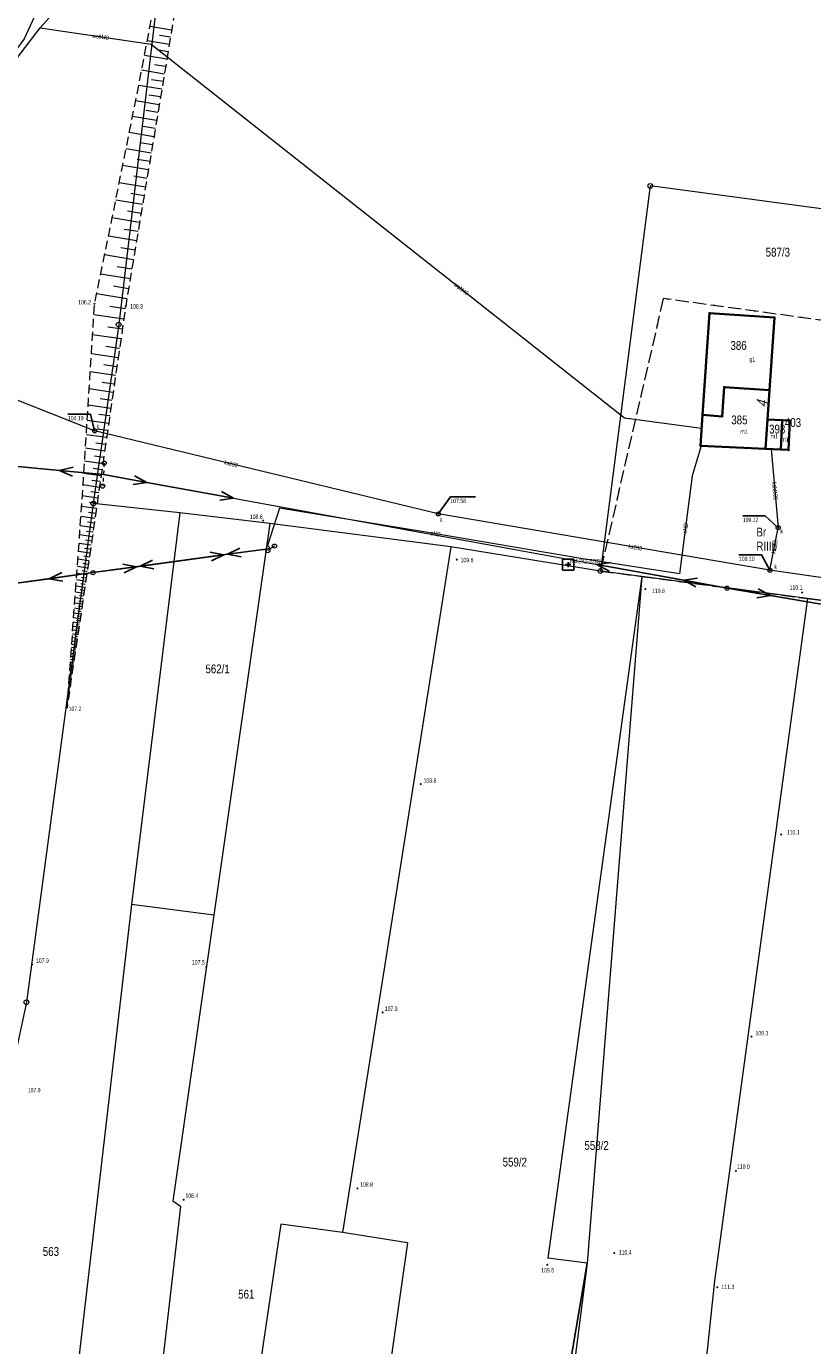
# Model space of a CAD drawing. Header units: inches. Extents: x 6497603 to 6502483, y 5925790 to 5934357.
# Tile 194 of 256: x 6501335 to 6501468, y 5926198 to 5926423. Entities that reach past the tile are written whole.
import ezdxf
from ezdxf.enums import TextEntityAlignment as Align

# ---------------------------------------------------------------- set-up
doc = ezdxf.new("R2010")
doc.units = ezdxf.units.IN
doc.header["$MEASUREMENT"] = 0
for name, pattern in [('1.5_0.75', [2.25, 1.5, -0.75]), ('219-1000', [0, 0]), ('egkk-1000', [3, 2.25, -0.75]), ('egug-1000', [1.5, 0.75, -0.75]), ('suep_nn_1000', [0, 0]), ('supp_1000', [1.25, 0.625, -0.625])]:
    doc.linetypes.add(name, pattern=pattern)
for name, color, linetype in [('000 Inne (niezydentyfikowane)', 7, 'Continuous'), ('202-punkt graniczny', 7, 'Continuous'), ('203-punkt graniczny', 7, 'Continuous'), ('209-oznaczenie konturu klasyfikacyjnego', 7, 'Continuous'), ('210-oznaczenie konturu użytku gruntowego', 7, 'Continuous'), ('211-numer działki ewidencyjnej', 7, 'Continuous'), ('217-kontur klasyfikacyjny', 7, 'Continuous'), ('218-kontur użytku gruntowego', 7, 'Continuous'), ('219-działka ewidencyjna', 7, 'Continuous'), ('238-Punkt adresowy budynku', 7, 'Continuous'), ('312-budynek ewidencyjny', 7, 'Continuous'), ('312-oznaczenie budynku ewidencyjnego', 7, 'Continuous'), ('312-oznaczenie budynku ewidencyjnego-Atr117', 7, 'Continuous'), ('ogrodzenie trwałe', 7, 'Continuous'), ('pikieta naturalna', 7, 'Continuous'), ('pikieta naturalna-Atr2', 7, 'Continuous'), ('przewód elektroenergetyczny niskiego napięcia', 7, 'Continuous'), ('przewód elektroenergetyczny podziemny', 7, 'Continuous'), ('przewód elektroenergetyczny podziemny-Atr1', 7, 'Continuous'), ('przewód kanalizacyjny', 7, 'Continuous'), ('przewód kanalizacyjny-Atr1', 7, 'Continuous'), ('przewód wodociągowy', 7, 'Continuous'), ('przewód wodociągowy-Atr1', 7, 'Continuous'), ('Punkt budynku', 7, 'Continuous'), ('rzędna', 7, 'Continuous'), ('rzędna-Atr2', 7, 'Continuous'), ('rzędna-Atr3', 7, 'Continuous'), ('skarpa nieumocniona', 7, 'Continuous'), ('studnia kanalizacyjna', 7, 'Continuous'), ('studnia kanalizacyjna-Atr17', 7, 'Continuous'), ('Szczegółowa osnowa geodezyjna pozioma', 7, 'Continuous'), ('Szczegółowa osnowa geodezyjna pozioma-Atr103', 7, 'Continuous'), ('słup przewodów napowietrznych', 7, 'Continuous')]:
    doc.layers.add(name, color=color, linetype=linetype)
doc.styles.get("Standard").update_dxf_attribs({"font": 'arial.ttf'})
doc.linetypes.add('902-1000', pattern='A,5,0,[1,ksztalty.shx,S=1,R=0,X=0,Y=0],5', length=10)

# ---------------------------------------------------------------- blocks, each defined once
blk = doc.blocks.new('203')
at = {"linetype": 'Continuous', "lineweight": 0}
h = blk.add_hatch(color=0, dxfattribs=at)
edge = h.paths.add_edge_path()
edge.add_arc((0, 0), 0.09, 0, 360)
blk = doc.blocks.new('202')
at = {"color": 0, "linetype": 'Continuous', "lineweight": 0}
blk.add_circle((0, 0), 0.4, dxfattribs=at)
blk = doc.blocks.new('PUNKTBUD')
at = {"color": 0}
blk.add_circle((0, 0), 0.09, dxfattribs=at)
blk = doc.blocks.new('OSSP')
at = {"color": 0}
for p, q in [((-0.939, 0.938), (-0.939, -0.938)), ((-0.939, 0.938), (-0.939, -0.938)), ((0.936, 0.938), (-0.939, 0.938)), ((0.936, 0.938), (-0.939, 0.938)), ((0.45, 0), (-0.45, 0)), ((0.45, 0), (-0.45, 0)), ((0, -0.45), (0, 0.45)), ((0, -0.45), (0, 0.45)), ((0.936, -0.938), (0.936, 0.938)), ((0.936, -0.938), (0.936, 0.938)), ((-0.939, -0.938), (0.936, -0.938)), ((-0.939, -0.938), (0.936, -0.938))]:
    blk.add_line(p, q, dxfattribs=at)
blk = doc.blocks.new('PW01')
at = {"linetype": 'Continuous', "lineweight": 13}
h = blk.add_hatch(color=0, dxfattribs=at)
edge = h.paths.add_edge_path()
edge.add_arc((0, 0), 0.18, 0, 360)
blk = doc.blocks.new('US15')
at = {"color": 0, "linetype": 'Continuous', "lineweight": 13}
blk.add_circle((0, 0), 0.35, dxfattribs=at)
blk = doc.blocks.new('SM05')
at = {"color": 0, "linetype": 'Continuous', "lineweight": 13}
blk.add_circle((0, 0), 0.35, dxfattribs=at)
blk = doc.blocks.new('SUEP1')
at = {"color": 0, "linetype": 'Continuous'}
for p, q in [((0, 0), (7.5, 0)), ((7.5, 0), (5.25, 0.75)), ((7.5, 0), (5.25, -0.75)), ((7.5, 0), (22.5, 0)), ((22.5, 0), (20.25, 0.75)), ((22.5, 0), (20.25, -0.75))]:
    blk.add_line(p, q, dxfattribs=at)

msp = doc.modelspace()

# ---------------------------------------------------------------- linework, layer by layer
at = {"layer": '000 Inne (niezydentyfikowane)', "color": 7, "linetype": 'Continuous', "lineweight": 18, "flags": 128}
for points in [[(6501359.24, 5926421.9), (6501355.58, 5926422.5)], [(6501359.04, 5926420.68), (6501357.19, 5926420.98)], [(6501358.84, 5926419.45), (6501355.11, 5926420.06)], [(6501358.43, 5926416.95), (6501354.63, 5926417.58)], [(6501358.64, 5926418.21), (6501356.75, 5926418.52)], [(6501358.02, 5926414.41), (6501354.14, 5926415.05)], [(6501358.23, 5926415.69), (6501356.31, 5926416)], [(6501357.59, 5926411.83), (6501353.65, 5926412.49)], [(6501357.81, 5926413.13), (6501355.85, 5926413.45)], [(6501357.15, 5926409.19), (6501353.13, 5926409.87)], [(6501357.37, 5926410.52), (6501355.38, 5926410.85)], [(6501356.93, 5926407.86), (6501354.89, 5926408.2)], [(6501356.7, 5926406.51), (6501352.59, 5926407.2)], [(6501356.47, 5926405.14), (6501354.4, 5926405.49)], [(6501356.24, 5926403.76), (6501352.05, 5926404.47)], [(6501355.77, 5926400.96), (6501351.49, 5926401.68)], [(6501356.01, 5926402.37), (6501353.89, 5926402.73)], [(6501355.29, 5926398.1), (6501350.92, 5926398.84)], [(6501355.53, 5926399.54), (6501353.37, 5926399.9)], [(6501355.05, 5926396.65), (6501352.84, 5926397.02)], [(6501354.8, 5926395.18), (6501350.34, 5926395.93)], [(6501354.55, 5926393.7), (6501352.3, 5926394.08)], [(6501354.31, 5926392.2), (6501349.74, 5926392.96)], [(6501353.8, 5926389.15), (6501349.14, 5926389.93)], [(6501354.05, 5926390.69), (6501351.75, 5926391.07)], [(6501353.54, 5926387.61), (6501351.18, 5926388)], [(6501353.28, 5926386.04), (6501348.5, 5926386.83)], [(6501352.75, 5926382.84), (6501347.84, 5926383.65)], [(6501353.02, 5926384.45), (6501350.6, 5926384.85)], [(6501352.48, 5926381.21), (6501350, 5926381.62)], [(6501352.21, 5926379.56), (6501347.17, 5926380.39)], [(6501351.93, 5926377.89), (6501349.38, 5926378.31)], [(6501351.65, 5926376.19), (6501346.48, 5926377.05)], [(6501351.38, 5926374.47), (6501348.75, 5926374.86)], [(6501351.12, 5926372.73), (6501346.01, 5926373.48)], [(6501350.63, 5926369.35), (6501345.8, 5926370.05)], [(6501350.87, 5926371.02), (6501348.39, 5926371.38)], [(6501350.39, 5926367.72), (6501348.04, 5926368.07)], [(6501350.16, 5926366.14), (6501345.6, 5926366.81)], [(6501349.94, 5926364.61), (6501347.72, 5926364.93)], [(6501349.72, 5926363.11), (6501345.4, 5926363.74)], [(6501349.3, 5926360.25), (6501345.22, 5926360.85)], [(6501349.5, 5926361.66), (6501347.41, 5926361.97)], [(6501348.9, 5926357.55), (6501345.05, 5926358.11)], [(6501349.1, 5926358.88), (6501347.12, 5926359.17)], [(6501348.71, 5926356.25), (6501346.84, 5926356.53)], [(6501348.53, 5926354.99), (6501344.89, 5926355.51)], [(6501348.36, 5926353.77), (6501346.58, 5926354.02)], [(6501348.19, 5926352.57), (6501344.74, 5926353.07)], [(6501348.02, 5926351.41), (6501346.34, 5926351.65)], [(6501347.86, 5926350.28), (6501344.59, 5926350.75)], [(6501347.7, 5926349.19), (6501346.11, 5926349.41)], [(6501347.55, 5926348.12), (6501344.45, 5926348.56)], [(6501347.4, 5926347.08), (6501345.89, 5926347.29)], [(6501347.25, 5926346.06), (6501344.32, 5926346.48)], [(6501347.11, 5926345.08), (6501345.68, 5926345.28)], [(6501346.71, 5926342.26), (6501344.05, 5926342.64)], [(6501346.97, 5926344.11), (6501344.18, 5926344.51)], [(6501346.84, 5926343.18), (6501345.48, 5926343.37)], [(6501346.46, 5926340.5), (6501343.93, 5926340.86)], [(6501346.58, 5926341.37), (6501345.29, 5926341.56)], [(6501346.21, 5926338.82), (6501343.81, 5926339.17)], [(6501346.1, 5926338.02), (6501344.93, 5926338.18)], [(6501346.33, 5926339.65), (6501345.1, 5926339.83)], [(6501345.77, 5926335.71), (6501343.6, 5926336.02)], [(6501345.99, 5926337.23), (6501343.7, 5926337.56)], [(6501345.88, 5926336.46), (6501344.76, 5926336.62)], [(6501345.56, 5926334.27), (6501343.5, 5926334.58)], [(6501345.45, 5926333.58), (6501344.45, 5926333.73)], [(6501345.66, 5926334.98), (6501344.6, 5926335.14)], [(6501345.16, 5926331.61), (6501343.31, 5926331.89)], [(6501345.35, 5926332.91), (6501343.4, 5926333.2)], [(6501345.07, 5926330.99), (6501344.17, 5926331.13)], [(6501345.26, 5926332.25), (6501344.31, 5926332.39)], [(6501344.8, 5926329.22), (6501343.14, 5926329.47)], [(6501344.98, 5926330.39), (6501343.23, 5926330.65)], [(6501344.89, 5926329.8), (6501344.04, 5926329.92)], [(6501344.48, 5926327.07), (6501342.98, 5926327.29)], [(6501344.64, 5926328.12), (6501343.06, 5926328.35)], [(6501344.41, 5926326.56), (6501343.67, 5926326.67)], [(6501344.56, 5926327.59), (6501343.79, 5926327.7)], [(6501344.72, 5926328.66), (6501343.91, 5926328.78)], [(6501344.06, 5926324.21), (6501342.76, 5926324.4)], [(6501344.19, 5926325.12), (6501342.83, 5926325.32)], [(6501344.33, 5926326.07), (6501342.9, 5926326.28)], [(6501344.13, 5926324.66), (6501343.46, 5926324.76)], [(6501344.26, 5926325.58), (6501343.56, 5926325.69)], [(6501343.81, 5926322.53), (6501342.64, 5926322.71)], [(6501343.93, 5926323.35), (6501342.7, 5926323.53)], [(6501343.75, 5926322.14), (6501343.18, 5926322.22)], [(6501343.87, 5926322.94), (6501343.27, 5926323.03)], [(6501343.99, 5926323.78), (6501343.36, 5926323.87)], [(6501343.48, 5926320.31), (6501342.47, 5926320.46)], [(6501343.58, 5926321.02), (6501342.52, 5926321.17)], [(6501343.69, 5926321.76), (6501342.58, 5926321.92)], [(6501343.43, 5926319.97), (6501342.94, 5926320.05)], [(6501343.53, 5926320.66), (6501343.01, 5926320.74)], [(6501343.64, 5926321.38), (6501343.09, 5926321.46)], [(6501343.11, 5926317.83), (6501342.29, 5926317.95)], [(6501343.19, 5926318.4), (6501342.33, 5926318.53)], [(6501343.28, 5926319.01), (6501342.37, 5926319.14)], [(6501343.38, 5926319.64), (6501342.42, 5926319.79)], [(6501343.15, 5926318.11), (6501342.73, 5926318.18)], [(6501343.24, 5926318.7), (6501342.79, 5926318.77)], [(6501343.33, 5926319.32), (6501342.86, 5926319.39)], [(6501342.8, 5926315.76), (6501342.13, 5926315.86)], [(6501342.88, 5926316.26), (6501342.17, 5926316.37)], [(6501342.95, 5926316.76), (6501342.21, 5926316.87)], [(6501343.03, 5926317.28), (6501342.24, 5926317.4)], [(6501342.76, 5926315.51), (6501342.44, 5926315.56)], [(6501342.84, 5926316.01), (6501342.49, 5926316.06)], [(6501342.91, 5926316.51), (6501342.55, 5926316.57)], [(6501342.99, 5926317.02), (6501342.61, 5926317.08)], [(6501343.07, 5926317.55), (6501342.67, 5926317.61)], [(6501342.43, 5926313.26), (6501341.94, 5926313.33)], [(6501342.5, 5926313.76), (6501341.98, 5926313.84)], [(6501342.58, 5926314.26), (6501342.02, 5926314.34)], [(6501342.65, 5926314.76), (6501342.06, 5926314.85)], [(6501342.73, 5926315.26), (6501342.09, 5926315.35)], [(6501342.47, 5926313.51), (6501342.21, 5926313.54)], [(6501342.54, 5926314.01), (6501342.27, 5926314.05)], [(6501342.61, 5926314.51), (6501342.33, 5926314.55)], [(6501342.69, 5926315.01), (6501342.38, 5926315.06)], [(6501342.13, 5926311.25), (6501341.79, 5926311.3)], [(6501342.21, 5926311.75), (6501341.83, 5926311.81)], [(6501342.28, 5926312.26), (6501341.87, 5926312.32)], [(6501342.35, 5926312.76), (6501341.91, 5926312.82)], [(6501342.09, 5926311), (6501341.93, 5926311.03)], [(6501342.17, 5926311.5), (6501341.99, 5926311.53)], [(6501342.24, 5926312), (6501342.05, 5926312.03)], [(6501342.32, 5926312.51), (6501342.1, 5926312.54)], [(6501342.39, 5926313.01), (6501342.16, 5926313.04)], [(6501341.76, 5926308.75), (6501341.61, 5926308.77)], [(6501341.83, 5926309.25), (6501341.64, 5926309.28)], [(6501341.91, 5926309.75), (6501341.68, 5926309.79)], [(6501341.8, 5926309), (6501341.71, 5926309.01)], [(6501341.98, 5926310.25), (6501341.72, 5926310.29)], [(6501342.06, 5926310.75), (6501341.76, 5926310.8)], [(6501341.87, 5926309.5), (6501341.77, 5926309.52)], [(6501341.94, 5926310), (6501341.82, 5926310.02)], [(6501342.02, 5926310.5), (6501341.88, 5926310.52)], [(6501341.53, 5926307.25), (6501341.49, 5926307.25)], [(6501341.5, 5926307), (6501341.49, 5926307)], [(6501341.61, 5926307.75), (6501341.53, 5926307.76)], [(6501341.57, 5926307.5), (6501341.54, 5926307.5)], [(6501341.68, 5926308.25), (6501341.57, 5926308.27)], [(6501341.65, 5926308), (6501341.6, 5926308.01)], [(6501341.72, 5926308.5), (6501341.65, 5926308.51)]]:
    msp.add_lwpolyline(points, dxfattribs=at)
at = {"layer": '217-kontur klasyfikacyjny', "color": 3, "linetype": 'egkk-1000', "lineweight": 18, "flags": 128}
for points in [[(6501442.89, 5926376.23), (6501432.19, 5926329.88)], [(6501482.88, 5926370.73), (6501442.89, 5926376.23)], [(6501432.19, 5926329.88), (6501439.27, 5926328.95)], [(6501439.27, 5926328.95), (6501467.42, 5926325.21)], [(6501467.42, 5926325.21), (6501477.5, 5926323.88)]]:
    msp.add_lwpolyline(points, dxfattribs=at)
at = {"layer": '218-kontur użytku gruntowego', "color": 3, "linetype": 'egug-1000', "lineweight": 18, "flags": 128}
for points in [[(6501442.89, 5926376.23), (6501432.19, 5926329.88)], [(6501482.88, 5926370.73), (6501442.89, 5926376.23)], [(6501432.19, 5926329.88), (6501439.27, 5926328.95)], [(6501439.27, 5926328.95), (6501467.42, 5926325.21)], [(6501467.42, 5926325.21), (6501477.5, 5926323.88)]]:
    msp.add_lwpolyline(points, dxfattribs=at)
at = {"layer": '219-działka ewidencyjna', "color": 3, "linetype": '219-1000', "lineweight": 18, "flags": 128}
for points in [[(6501357.08, 5926429.71), (6501350.24, 5926371.8)], [(6501440.67, 5926395.38), (6501432.19, 5926329.88)], [(6501485.03, 5926389.47), (6501440.67, 5926395.38)], [(6501350.24, 5926371.8), (6501345.92, 5926341.34)], [(6501345.92, 5926341.34), (6501334.55, 5926256.53)], [(6501360.67, 5926339.77), (6501345.92, 5926341.34)], [(6501360.67, 5926339.77), (6501352.41, 5926273.14)], [(6501375.95, 5926337.98), (6501360.67, 5926339.77)], [(6501375.95, 5926337.98), (6501366.42, 5926271.34)], [(6501406.73, 5926333.97), (6501375.95, 5926337.98)], [(6501406.73, 5926333.97), (6501388.34, 5926217.36)], [(6501432.19, 5926329.88), (6501406.73, 5926333.97)], [(6501439.27, 5926328.95), (6501423.23, 5926212.98)], [(6501439.27, 5926328.95), (6501429.96, 5926212.16)], [(6501439.27, 5926328.95), (6501432.19, 5926329.88)], [(6501467.42, 5926325.21), (6501439.27, 5926328.95)], [(6501467.42, 5926325.21), (6501451.62, 5926209.13)], [(6501477.5, 5926323.88), (6501467.42, 5926325.21)], [(6501352.41, 5926273.14), (6501340.55, 5926171.12)], [(6501366.42, 5926271.34), (6501352.41, 5926273.14)], [(6501366.42, 5926271.34), (6501359.47, 5926222.69)], [(6501334.55, 5926256.53), (6501331.18, 5926240.66)], [(6501360.75, 5926221.79), (6501352.89, 5926153.69)], [(6501360.75, 5926221.79), (6501359.47, 5926222.69)], [(6501377.85, 5926218.79), (6501368.29, 5926154.17)], [(6501388.34, 5926217.36), (6501377.85, 5926218.79)], [(6501399.37, 5926215.59), (6501388.34, 5926217.36)], [(6501399.37, 5926215.59), (6501383.87, 5926107)], [(6501429.96, 5926212.16), (6501423.23, 5926212.98)], [(6501429.96, 5926212.16), (6501418.2, 5926120.5)], [(6501451.62, 5926209.13), (6501446, 5926156.01)]]:
    msp.add_lwpolyline(points, dxfattribs=at)
at = {"layer": '312-budynek ewidencyjny', "color": 7, "linetype": 'Continuous', "lineweight": 35, "flags": 128}
for points in [[(6501449.58, 5926356.42), (6501450.76, 5926373.75)], [(6501450.76, 5926373.75), (6501461.82, 5926373)], [(6501461.82, 5926373), (6501460.98, 5926360.63)], [(6501452.91, 5926356.19), (6501453.25, 5926361.16)], [(6501453.25, 5926361.16), (6501452.91, 5926356.19)], [(6501453.25, 5926361.16), (6501460.98, 5926360.63)], [(6501460.98, 5926360.63), (6501453.25, 5926361.16)], [(6501460.98, 5926360.63), (6501460.64, 5926355.66)], [(6501449.21, 5926351.16), (6501449.58, 5926356.42)], [(6501449.58, 5926356.42), (6501452.91, 5926356.19)], [(6501452.91, 5926356.19), (6501449.58, 5926356.42)], [(6501460.64, 5926355.66), (6501460.3, 5926350.65)], [(6501460.3, 5926350.65), (6501460.64, 5926355.66)], [(6501460.64, 5926355.66), (6501463.11, 5926355.53)], [(6501463.11, 5926355.53), (6501462.88, 5926350.53)], [(6501462.88, 5926350.53), (6501463.11, 5926355.53)], [(6501463.11, 5926355.53), (6501464.44, 5926355.46)], [(6501464.44, 5926355.46), (6501464.21, 5926350.47)], [(6501460.3, 5926350.65), (6501449.21, 5926351.16)], [(6501462.88, 5926350.53), (6501460.3, 5926350.65)], [(6501464.21, 5926350.47), (6501462.88, 5926350.53)]]:
    msp.add_lwpolyline(points, dxfattribs=at)
at = {"layer": 'ogrodzenie trwałe', "color": 7, "linetype": '902-1000', "lineweight": 25, "flags": 128}
msp.add_lwpolyline([(6501419.22, 5926148.81), (6501429.96, 5926212.16)], dxfattribs=at)
at = {"layer": 'przewód elektroenergetyczny niskiego napięcia', "color": 1, "linetype": 'suep_nn_1000', "lineweight": 18, "flags": 128}
for points in [[(6501261.13, 5926354.37), (6501347.66, 5926346.28)], [(6501347.66, 5926346.28), (6501453.74, 5926326.96)], [(6501376.18, 5926333.73), (6501345.86, 5926329.6)], [(6501345.86, 5926329.6), (6501302.8, 5926323.63)], [(6501453.74, 5926326.96), (6501566.31, 5926307.8)], [(6501566.31, 5926307.8), (6501453.74, 5926326.96)]]:
    msp.add_lwpolyline(points, dxfattribs=at)
at = {"layer": 'przewód elektroenergetyczny podziemny', "color": 1, "linetype": 'Continuous', "lineweight": 18, "flags": 128}
msp.add_lwpolyline([(6501449.33, 5926351.15), (6501447.81, 5926346.05), (6501445.64, 5926329.38), (6501429.21, 5926331.97), (6501402.49, 5926336.51), (6501377.59, 5926340.57), (6501375.58, 5926334.22), (6501376, 5926333.79)], dxfattribs=at)
at = {"layer": 'przewód kanalizacyjny', "color": 34, "linetype": 'Continuous', "lineweight": 18, "flags": 128}
for points in [[(6501319.28, 5926446.72), (6501341.42, 5926442.59), (6501342.29, 5926438.06), (6501334.18, 5926420.41), (6501329.86, 5926414.62)], [(6501346.14, 5926353.73), (6501309.49, 5926368.22)], [(6501404.61, 5926339.59), (6501346.14, 5926353.73)], [(6501461.25, 5926350.61), (6501462.44, 5926337.25)], [(6501461.03, 5926330), (6501404.61, 5926339.59)], [(6501461.03, 5926330), (6501462.44, 5926337.25)], [(6501520.46, 5926321.4), (6501461.03, 5926330)]]:
    msp.add_lwpolyline(points, dxfattribs=at)
at = {"layer": 'przewód wodociągowy', "color": 5, "linetype": 'Continuous', "lineweight": 18, "flags": 128}
for points in [[(6501251.54, 5926266.45), (6501259.05, 5926283.15), (6501272.53, 5926319.55), (6501276.76, 5926330.9), (6501276.95, 5926331.22), (6501289.29, 5926344.57), (6501297.06, 5926352.98), (6501303.08, 5926359.28), (6501310.51, 5926367.35), (6501330.32, 5926413.67), (6501336.89, 5926422.28), (6501339.32, 5926425.02), (6501344.02, 5926433.92), (6501338.53, 5926435.49), (6501338.24, 5926435.53)], [(6501336.89, 5926422.28), (6501355.79, 5926419.49), (6501436.32, 5926355.96), (6501449.42, 5926354.15)]]:
    msp.add_lwpolyline(points, dxfattribs=at)
at = {"layer": 'rzędna-Atr2', "color": 7, "flags": 128}
for points in [[(6501346.14, 5926353.73), (6501345.43, 5926356.55), (6501341.594, 5926356.55)], [(6501404.61, 5926339.59), (6501406.67, 5926342.47), (6501410.945, 5926342.47)], [(6501462.44, 5926337.25), (6501460.2, 5926339.24), (6501456.412, 5926339.24)], [(6501461.03, 5926330), (6501459.59, 5926332.61), (6501455.762, 5926332.61)]]:
    msp.add_lwpolyline(points, dxfattribs=at)
at = {"layer": 'skarpa nieumocniona', "color": 7, "linetype": '1.5_0.75', "lineweight": 18, "flags": 128}
msp.add_lwpolyline([(6501360.48, 5926429.43), (6501357.62, 5926411.99), (6501354.55, 5926393.68), (6501351.44, 5926374.91), (6501348.66, 5926355.88), (6501345.74, 5926335.51), (6501341.45, 5926306.68), (6501343.24, 5926330.83), (6501344.39, 5926347.52), (6501346.13, 5926375.34), (6501349.14, 5926389.95), (6501353.59, 5926412.17), (6501356.98, 5926429.81)], close=True, dxfattribs=at)
msp.add_lwpolyline([(6501360.48, 5926429.43), (6501357.62, 5926411.99), (6501354.55, 5926393.68), (6501351.44, 5926374.91), (6501348.66, 5926355.88), (6501345.74, 5926335.51), (6501341.45, 5926306.68), (6501343.24, 5926330.83), (6501344.39, 5926347.52), (6501346.13, 5926375.34), (6501349.14, 5926389.95), (6501353.59, 5926412.17), (6501356.98, 5926429.81)], close=True, dxfattribs=at)
at = {"layer": 'słup przewodów napowietrznych', "color": 7, "linetype": 'supp_1000', "lineweight": 18, "flags": 128}
for points in [[(6501347.78, 5926348.23), (6501347.53, 5926344.32)], [(6501376.75, 5926334.12), (6501375.61, 5926333.33)]]:
    msp.add_lwpolyline(points, dxfattribs=at)

# ---------------------------------------------------------------- block references
at = {"layer": '202-punkt graniczny', "color": 7, "linetype": 'Continuous', "lineweight": 18}
for p in [(6501440.67, 5926395.38), (6501350.24, 5926371.8), (6501345.92, 5926341.34), (6501432.19, 5926329.88), (6501334.55, 5926256.53)]:
    msp.add_blockref('202', p, dxfattribs=at)
at = {"layer": '203-punkt graniczny', "color": 3, "linetype": 'Continuous', "lineweight": 18}
for p in [(6501360.67, 5926339.77), (6501375.95, 5926337.98), (6501406.73, 5926333.97), (6501439.27, 5926328.95), (6501467.42, 5926325.21), (6501352.41, 5926273.14), (6501366.42, 5926271.34), (6501359.47, 5926222.69), (6501360.75, 5926221.79), (6501377.85, 5926218.79), (6501388.34, 5926217.36), (6501399.37, 5926215.59), (6501423.23, 5926212.98), (6501429.96, 5926212.16), (6501451.62, 5926209.13)]:
    msp.add_blockref('203', p, dxfattribs=at)
at = {"layer": 'pikieta naturalna', "color": 7, "linetype": 'Continuous', "lineweight": 13}
for p in [(6501346.13, 5926375.34), (6501351.44, 5926374.91), (6501374.82, 5926338.46), (6501407.77, 5926331.82), (6501439.84, 5926326.8), (6501466.5, 5926326.21), (6501341.45, 5926306.68), (6501401.63, 5926293.63), (6501462.95, 5926285.06), (6501335.49, 5926262.96), (6501365.15, 5926262.53), (6501395.15, 5926254.8), (6501457.9, 5926250.68), (6501455.25, 5926227.83), (6501390.86, 5926224.85), (6501361.3, 5926222.93), (6501434.55, 5926213.85), (6501423.16, 5926211.86), (6501452.07, 5926208.03)]:
    msp.add_blockref('PW01', p, dxfattribs=at)
at = {"layer": 'przewód elektroenergetyczny niskiego napięcia', "color": 1, "linetype": 'Continuous', "lineweight": 18}
for p, rotation in [((6501347.66, 5926346.28), 174.659), ((6501347.66, 5926346.28), 349.6780000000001), ((6501345.86, 5926329.6), 7.757000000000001), ((6501376.18, 5926333.73), 187.7569999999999), ((6501453.74, 5926326.96), 169.678), ((6501345.86, 5926329.6), 187.8929999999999), ((6501453.74, 5926326.96), 350.3410000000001)]:
    msp.add_blockref('SUEP1', p, dxfattribs=dict(at, rotation=rotation))
at = {"layer": 'Punkt budynku', "color": 5, "linetype": 'Continuous', "lineweight": 13}
for p in [(6501450.76, 5926373.75), (6501461.82, 5926373), (6501453.25, 5926361.16), (6501460.98, 5926360.63), (6501449.58, 5926356.42), (6501452.91, 5926356.19), (6501460.64, 5926355.66), (6501463.11, 5926355.53), (6501464.44, 5926355.46), (6501449.21, 5926351.16), (6501460.3, 5926350.65), (6501462.88, 5926350.53), (6501464.21, 5926350.47)]:
    msp.add_blockref('PUNKTBUD', p, dxfattribs=at)
at = {"layer": 'rzędna', "color": 34, "linetype": 'Continuous', "lineweight": 18}
for p in [(6501346.14, 5926353.73), (6501404.61, 5926339.59), (6501462.44, 5926337.25), (6501461.03, 5926330)]:
    msp.add_blockref('PW01', p, dxfattribs=at)
at = {"layer": 'studnia kanalizacyjna', "color": 34, "linetype": 'Continuous', "lineweight": 18}
for p in [(6501346.14, 5926353.73), (6501404.61, 5926339.59), (6501462.44, 5926337.25), (6501461.03, 5926330)]:
    msp.add_blockref('US15', p, dxfattribs=at)
at = {"layer": 'Szczegółowa osnowa geodezyjna pozioma', "color": 7, "linetype": 'Continuous', "lineweight": 13}
msp.add_blockref('OSSP', (6501426.71, 5926330.96), dxfattribs=at)
at = {"layer": 'słup przewodów napowietrznych', "color": 7, "linetype": 'Continuous', "lineweight": 18}
for name, p in [('SM05', (6501347.78, 5926348.23)), ('SM05', (6501347.53, 5926344.32)), ('SM05', (6501375.61, 5926333.33)), ('SM05', (6501376.75, 5926334.12)), ('US15', (6501345.86, 5926329.6)), ('US15', (6501453.74, 5926326.96))]:
    msp.add_blockref(name, p, dxfattribs=at)

# ---------------------------------------------------------------- texts
at = {"layer": '209-oznaczenie konturu klasyfikacyjnego', "color": 3, "linetype": 'Continuous', "lineweight": 18, "width": 0.79}
msp.add_text('RIIIb', height=1.5, dxfattribs=at).set_placement((6501458.73, 5926334.85), align=Align.TOP_LEFT)
at = {"layer": '210-oznaczenie konturu użytku gruntowego', "color": 3, "linetype": 'Continuous', "lineweight": 18, "width": 0.79}
msp.add_text('Br', height=1.5, dxfattribs=at).set_placement((6501458.74, 5926335.75))
at = {"layer": '211-numer działki ewidencyjnej', "color": 3, "linetype": 'Continuous', "lineweight": 18, "width": 0.79}
for s, p in [('587/3', (6501460.31, 5926383.36)), ('562/1', (6501365, 5926312.47)), ('558/2', (6501429.48, 5926231.41)), ('559/2', (6501415.56, 5926228.58)), ('563', (6501337.33, 5926213.37)), ('561', (6501370.57, 5926206.11))]:
    msp.add_text(s, height=1.5, dxfattribs=at).set_placement(p)
at = {"layer": '238-Punkt adresowy budynku', "color": 7, "linetype": 'Continuous', "lineweight": 18, "oblique": 15, "width": 0.79}
msp.add_text('4', height=1.8, rotation=86.901, dxfattribs=at).set_placement((6501460.56, 5926358.25), align=Align.CENTER)
at = {"layer": '312-oznaczenie budynku ewidencyjnego', "color": 7, "linetype": 'Continuous', "lineweight": 18, "width": 0.79}
for s, p in [('386', (6501454.32, 5926367.5)), ('385', (6501454.46, 5926354.83)), ('403', (6501463.58, 5926354.39)), ('398', (6501460.89, 5926353.27))]:
    msp.add_text(s, height=1.5, dxfattribs=at).set_placement(p)
at = {"layer": '312-oznaczenie budynku ewidencyjnego-Atr117', "color": 7, "width": 0.667}
for s, p in [('g1', (6501458.04, 5926365.89)), ('m1', (6501456.61, 5926353.59)), ('m1', (6501461.81, 5926352.81)), ('m1', (6501463.61, 5926352.27))]:
    msp.add_text(s, height=0.75, dxfattribs=at).set_placement(p, align=Align.MIDDLE_CENTER)
at = {"layer": 'pikieta naturalna-Atr2', "color": 7, "width": 0.667}
for s, p in [('106.2', (6501343.34, 5926375.24)), ('108.3', (6501352.19, 5926374.53)), ('108.6', (6501372.55, 5926338.74)), ('109.6', (6501408.41, 5926331.37)), ('110.8', (6501440.96, 5926326.14)), ('110.1', (6501464.38, 5926326.72)), ('107.2', (6501341.73, 5926306.05)), ('108.8', (6501402.11, 5926293.85)), ('110.1', (6501463.9, 5926285.06)), ('107.9', (6501336.17, 5926263.22)), ('107.5', (6501362.7, 5926262.94)), ('107.9', (6501395.51, 5926255.05)), ('109.3', (6501458.58, 5926250.88)), ('107.9', (6501334.77, 5926241.18)), ('110.0', (6501455.42, 5926228.22)), ('108.8', (6501391.32, 5926225.15)), ('108.4', (6501361.6, 5926223.25)), ('110.4', (6501435.32, 5926213.6)), ('109.5', (6501422.12, 5926210.55)), ('111.3', (6501452.78, 5926207.72))]:
    msp.add_text(s, height=0.75, dxfattribs=at).set_placement(p)
at = {"layer": 'przewód elektroenergetyczny podziemny-Atr1', "color": 1, "width": 0.667}
for rotation, p in [(350.357, (6501403.29, 5926336.37)), (82.583, (6501446.54, 5926336.29))]:
    msp.add_text('eND', height=0.75, rotation=rotation, dxfattribs=at).set_placement(p, align=Align.MIDDLE_LEFT)
at = {"layer": 'przewód kanalizacyjny-Atr1', "color": 34, "width": 0.667}
for s, rotation, p in [('ks200', 346.405, (6501368.22, 5926348.39)), ('ksM100', 275.09, (6501461.75, 5926345.04)), ('ks200', 350.353, (6501436.98, 5926334.09)), ('ks160', 78.994, (6501461.59, 5926332.86))]:
    msp.add_text(s, height=0.75, rotation=rotation, dxfattribs=at).set_placement(p, align=Align.MIDDLE_LEFT)
at = {"layer": 'przewód wodociągowy-Atr1', "color": 5, "width": 0.667}
for rotation, p in [(351.602, (6501345.78, 5926420.97)), (321.73, (6501407.43, 5926378.75))]:
    msp.add_text('woM40', height=0.75, rotation=rotation, dxfattribs=at).set_placement(p, align=Align.MIDDLE_LEFT)
at = {"layer": 'rzędna-Atr3', "color": 34, "width": 0.667}
for s, p in [('104.19', (6501341.594, 5926355.283)), ('107.58', (6501406.67, 5926341.202)), ('109.12', (6501456.412, 5926337.973)), ('108.10', (6501455.762, 5926331.343))]:
    msp.add_text(s, height=0.75, dxfattribs=at).set_placement(p, align=Align.BOTTOM_LEFT)
at = {"layer": 'studnia kanalizacyjna-Atr17', "color": 34, "width": 0.667}
for p in [(6501346.49, 5926354.11), (6501404.88, 5926338.24), (6501462.83, 5926336.26), (6501461.79, 5926330.21)]:
    msp.add_text('k', height=0.75, dxfattribs=at).set_placement(p)
at = {"layer": 'Szczegółowa osnowa geodezyjna pozioma-Atr103', "color": 7, "oblique": 15, "width": 0.667}
msp.add_text('344.241-3703', height=0.75, dxfattribs=at).set_placement((6501426.71, 5926330.96), align=Align.BOTTOM_LEFT)

doc.saveas('drawing.dxf')
